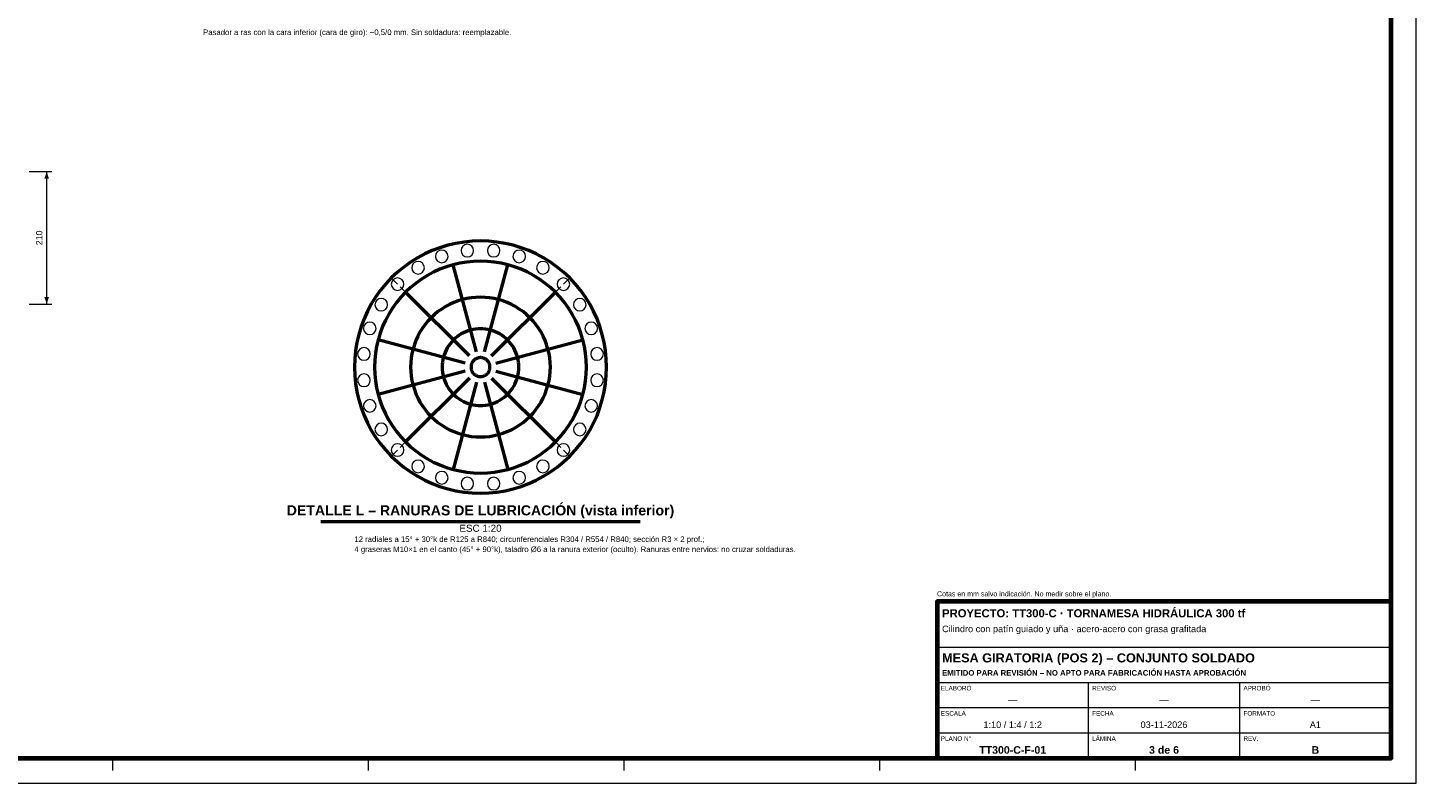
# Model space of a CAD drawing. Header units: millimetres. Extents: x 0 to 841, y 0 to 594.
# Tile 2 of 4: x 290 to 841, y 0 to 300. Entities that reach past the tile are written whole.
import ezdxf
from ezdxf.enums import TextEntityAlignment as Align

# ---------------------------------------------------------------- set-up
doc = ezdxf.new("R2010")
doc.units = ezdxf.units.MM
doc.linetypes.add('OCULTO', pattern=[4.5, 3, -1.5])
for name, color, linetype, lineweight in [('COTA', 7, 'CONTINUOUS', 18), ('FINA', 7, 'CONTINUOUS', 18), ('MARCO', 7, 'CONTINUOUS', 70), ('OCU', 7, 'OCULTO', 25), ('TXT', 7, 'CONTINUOUS', 25), ('VIS', 7, 'CONTINUOUS', 50)]:
    doc.layers.add(name, color=color, linetype=linetype, lineweight=lineweight)
doc.styles.add('STD', font='LiberationSans-Regular.ttf')
doc.styles.add('STDB', font='LiberationSans-Bold.ttf')

msp = doc.modelspace()

# ---------------------------------------------------------------- linework, layer by layer
at = {"layer": 'COTA'}
for p, q in [((291, 242.5), (300, 242.5)), ((298, 190), (298, 242.5)), ((291, 190), (300, 190))]:
    msp.add_line(p, q, dxfattribs=at)
for points in [[(298, 242.5), (297.1, 239.7), (298.9, 239.7)], [(298, 190), (298.9, 192.8), (297.1, 192.8)]]:
    msp.add_solid(points, dxfattribs=at)
at = {"layer": 'FINA'}
for p, q in [((651, 54), (831, 54)), ((651, 40), (831, 40)), ((711, 10), (711, 40)), ((771, 10), (771, 40)), ((651, 30), (831, 30)), ((651, 20), (831, 20)), ((324.12, 10), (324.12, 5)), ((425.5, 10), (425.5, 5)), ((526.88, 10), (526.88, 5)), ((628.25, 10), (628.25, 5)), ((729.62, 10), (729.62, 5))]:
    msp.add_line(p, q, dxfattribs=at)
msp.add_lwpolyline([(0, 0), (841, 0), (841, 594), (0, 594)], close=True, dxfattribs=at)
for points in [[(457.14, 208.89), (456.95, 209.85), (456.41, 210.66), (455.6, 211.2), (454.64, 211.39), (453.69, 211.2), (452.87, 210.66), (452.33, 209.85), (452.14, 208.89), (452.33, 207.93), (452.87, 207.12), (453.69, 206.58), (454.64, 206.39), (455.6, 206.58), (456.41, 207.12), (456.95, 207.93), (457.14, 208.89)], [(467.29, 211.21), (467.1, 212.16), (466.56, 212.98), (465.75, 213.52), (464.79, 213.71), (463.84, 213.52), (463.03, 212.98), (462.48, 212.16), (462.29, 211.21), (462.48, 210.25), (463.03, 209.44), (463.84, 208.9), (464.79, 208.71), (465.75, 208.9), (466.56, 209.44), (467.1, 210.25), (467.29, 211.21)], [(477.71, 211.21), (477.52, 212.16), (476.97, 212.98), (476.16, 213.52), (475.21, 213.71), (474.25, 213.52), (473.44, 212.98), (472.9, 212.16), (472.71, 211.21), (472.9, 210.25), (473.44, 209.44), (474.25, 208.9), (475.21, 208.71), (476.16, 208.9), (476.97, 209.44), (477.52, 210.25), (477.71, 211.21)], [(487.86, 208.89), (487.67, 209.85), (487.13, 210.66), (486.31, 211.2), (485.36, 211.39), (484.4, 211.2), (483.59, 210.66), (483.05, 209.85), (482.86, 208.89), (483.05, 207.93), (483.59, 207.12), (484.4, 206.58), (485.36, 206.39), (486.31, 206.58), (487.13, 207.12), (487.67, 207.93), (487.86, 208.89)], [(447.76, 204.37), (447.57, 205.33), (447.03, 206.14), (446.22, 206.68), (445.26, 206.87), (444.3, 206.68), (443.49, 206.14), (442.95, 205.33), (442.76, 204.37), (442.95, 203.42), (443.49, 202.6), (444.3, 202.06), (445.26, 201.87), (446.22, 202.06), (447.03, 202.6), (447.57, 203.42), (447.76, 204.37)], [(497.24, 204.37), (497.05, 205.33), (496.51, 206.14), (495.7, 206.68), (494.74, 206.87), (493.78, 206.68), (492.97, 206.14), (492.43, 205.33), (492.24, 204.37), (492.43, 203.42), (492.97, 202.6), (493.78, 202.06), (494.74, 201.87), (495.7, 202.06), (496.51, 202.6), (497.05, 203.42), (497.24, 204.37)], [(439.62, 197.88), (439.43, 198.84), (438.89, 199.65), (438.08, 200.19), (437.12, 200.38), (436.16, 200.19), (435.35, 199.65), (434.81, 198.84), (434.62, 197.88), (434.81, 196.92), (435.35, 196.11), (436.16, 195.57), (437.12, 195.38), (438.08, 195.57), (438.89, 196.11), (439.43, 196.92), (439.62, 197.88)], [(505.38, 197.88), (505.19, 198.84), (504.65, 199.65), (503.84, 200.19), (502.88, 200.38), (501.92, 200.19), (501.11, 199.65), (500.57, 198.84), (500.38, 197.88), (500.57, 196.92), (501.11, 196.11), (501.92, 195.57), (502.88, 195.38), (503.84, 195.57), (504.65, 196.11), (505.19, 196.92), (505.38, 197.88)], [(433.13, 189.74), (432.94, 190.7), (432.4, 191.51), (431.58, 192.05), (430.63, 192.24), (429.67, 192.05), (428.86, 191.51), (428.32, 190.7), (428.13, 189.74), (428.32, 188.78), (428.86, 187.97), (429.67, 187.43), (430.63, 187.24), (431.58, 187.43), (432.4, 187.97), (432.94, 188.78), (433.13, 189.74)], [(511.87, 189.74), (511.68, 190.7), (511.14, 191.51), (510.33, 192.05), (509.37, 192.24), (508.42, 192.05), (507.6, 191.51), (507.06, 190.7), (506.87, 189.74), (507.06, 188.78), (507.6, 187.97), (508.42, 187.43), (509.37, 187.24), (510.33, 187.43), (511.14, 187.97), (511.68, 188.78), (511.87, 189.74)], [(428.61, 180.36), (428.42, 181.31), (427.88, 182.13), (427.07, 182.67), (426.11, 182.86), (425.15, 182.67), (424.34, 182.13), (423.8, 181.31), (423.61, 180.36), (423.8, 179.4), (424.34, 178.59), (425.15, 178.05), (426.11, 177.86), (427.07, 178.05), (427.88, 178.59), (428.42, 179.4), (428.61, 180.36)], [(516.39, 180.36), (516.2, 181.31), (515.66, 182.13), (514.85, 182.67), (513.89, 182.86), (512.93, 182.67), (512.12, 182.13), (511.58, 181.31), (511.39, 180.36), (511.58, 179.4), (512.12, 178.59), (512.93, 178.05), (513.89, 177.86), (514.85, 178.05), (515.66, 178.59), (516.2, 179.4), (516.39, 180.36)], [(426.29, 170.21), (426.1, 171.16), (425.56, 171.97), (424.75, 172.52), (423.79, 172.71), (422.84, 172.52), (422.02, 171.97), (421.48, 171.16), (421.29, 170.21), (421.48, 169.25), (422.02, 168.44), (422.84, 167.9), (423.79, 167.71), (424.75, 167.9), (425.56, 168.44), (426.1, 169.25), (426.29, 170.21)], [(518.71, 170.21), (518.52, 171.16), (517.98, 171.97), (517.16, 172.52), (516.21, 172.71), (515.25, 172.52), (514.44, 171.97), (513.9, 171.16), (513.71, 170.21), (513.9, 169.25), (514.44, 168.44), (515.25, 167.9), (516.21, 167.71), (517.16, 167.9), (517.98, 168.44), (518.52, 169.25), (518.71, 170.21)], [(426.29, 159.79), (426.1, 160.75), (425.56, 161.56), (424.75, 162.1), (423.79, 162.29), (422.84, 162.1), (422.02, 161.56), (421.48, 160.75), (421.29, 159.79), (421.48, 158.84), (422.02, 158.03), (422.84, 157.48), (423.79, 157.29), (424.75, 157.48), (425.56, 158.03), (426.1, 158.84), (426.29, 159.79)], [(518.71, 159.79), (518.52, 160.75), (517.98, 161.56), (517.16, 162.1), (516.21, 162.29), (515.25, 162.1), (514.44, 161.56), (513.9, 160.75), (513.71, 159.79), (513.9, 158.84), (514.44, 158.03), (515.25, 157.48), (516.21, 157.29), (517.16, 157.48), (517.98, 158.03), (518.52, 158.84), (518.71, 159.79)], [(428.61, 149.64), (428.42, 150.6), (427.88, 151.41), (427.07, 151.95), (426.11, 152.14), (425.15, 151.95), (424.34, 151.41), (423.8, 150.6), (423.61, 149.64), (423.8, 148.69), (424.34, 147.87), (425.15, 147.33), (426.11, 147.14), (427.07, 147.33), (427.88, 147.87), (428.42, 148.69), (428.61, 149.64)], [(516.39, 149.64), (516.2, 150.6), (515.66, 151.41), (514.85, 151.95), (513.89, 152.14), (512.93, 151.95), (512.12, 151.41), (511.58, 150.6), (511.39, 149.64), (511.58, 148.69), (512.12, 147.87), (512.93, 147.33), (513.89, 147.14), (514.85, 147.33), (515.66, 147.87), (516.2, 148.69), (516.39, 149.64)], [(433.13, 140.26), (432.94, 141.22), (432.4, 142.03), (431.58, 142.57), (430.63, 142.76), (429.67, 142.57), (428.86, 142.03), (428.32, 141.22), (428.13, 140.26), (428.32, 139.3), (428.86, 138.49), (429.67, 137.95), (430.63, 137.76), (431.58, 137.95), (432.4, 138.49), (432.94, 139.3), (433.13, 140.26)], [(511.87, 140.26), (511.68, 141.22), (511.14, 142.03), (510.33, 142.57), (509.37, 142.76), (508.42, 142.57), (507.6, 142.03), (507.06, 141.22), (506.87, 140.26), (507.06, 139.3), (507.6, 138.49), (508.42, 137.95), (509.37, 137.76), (510.33, 137.95), (511.14, 138.49), (511.68, 139.3), (511.87, 140.26)], [(439.62, 132.12), (439.43, 133.08), (438.89, 133.89), (438.08, 134.43), (437.12, 134.62), (436.16, 134.43), (435.35, 133.89), (434.81, 133.08), (434.62, 132.12), (434.81, 131.16), (435.35, 130.35), (436.16, 129.81), (437.12, 129.62), (438.08, 129.81), (438.89, 130.35), (439.43, 131.16), (439.62, 132.12)], [(505.38, 132.12), (505.19, 133.08), (504.65, 133.89), (503.84, 134.43), (502.88, 134.62), (501.92, 134.43), (501.11, 133.89), (500.57, 133.08), (500.38, 132.12), (500.57, 131.16), (501.11, 130.35), (501.92, 129.81), (502.88, 129.62), (503.84, 129.81), (504.65, 130.35), (505.19, 131.16), (505.38, 132.12)], [(447.76, 125.63), (447.57, 126.58), (447.03, 127.4), (446.22, 127.94), (445.26, 128.13), (444.3, 127.94), (443.49, 127.4), (442.95, 126.58), (442.76, 125.63), (442.95, 124.67), (443.49, 123.86), (444.3, 123.32), (445.26, 123.13), (446.22, 123.32), (447.03, 123.86), (447.57, 124.67), (447.76, 125.63)], [(497.24, 125.63), (497.05, 126.58), (496.51, 127.4), (495.7, 127.94), (494.74, 128.13), (493.78, 127.94), (492.97, 127.4), (492.43, 126.58), (492.24, 125.63), (492.43, 124.67), (492.97, 123.86), (493.78, 123.32), (494.74, 123.13), (495.7, 123.32), (496.51, 123.86), (497.05, 124.67), (497.24, 125.63)], [(457.14, 121.11), (456.95, 122.07), (456.41, 122.88), (455.6, 123.42), (454.64, 123.61), (453.69, 123.42), (452.87, 122.88), (452.33, 122.07), (452.14, 121.11), (452.33, 120.15), (452.87, 119.34), (453.69, 118.8), (454.64, 118.61), (455.6, 118.8), (456.41, 119.34), (456.95, 120.15), (457.14, 121.11)], [(467.29, 118.79), (467.1, 119.75), (466.56, 120.56), (465.75, 121.1), (464.79, 121.29), (463.84, 121.1), (463.03, 120.56), (462.48, 119.75), (462.29, 118.79), (462.48, 117.84), (463.03, 117.02), (463.84, 116.48), (464.79, 116.29), (465.75, 116.48), (466.56, 117.02), (467.1, 117.84), (467.29, 118.79)], [(477.71, 118.79), (477.52, 119.75), (476.97, 120.56), (476.16, 121.1), (475.21, 121.29), (474.25, 121.1), (473.44, 120.56), (472.9, 119.75), (472.71, 118.79), (472.9, 117.84), (473.44, 117.02), (474.25, 116.48), (475.21, 116.29), (476.16, 116.48), (476.97, 117.02), (477.52, 117.84), (477.71, 118.79)], [(487.86, 121.11), (487.67, 122.07), (487.13, 122.88), (486.31, 123.42), (485.36, 123.61), (484.4, 123.42), (483.59, 122.88), (483.05, 122.07), (482.86, 121.11), (483.05, 120.15), (483.59, 119.34), (484.4, 118.8), (485.36, 118.61), (486.31, 118.8), (487.13, 119.34), (487.67, 120.15), (487.86, 121.11)]]:
    msp.add_lwpolyline(points, dxfattribs=at)
at = {"layer": 'MARCO'}
for points in [[(20, 10), (831, 10), (831, 584), (20, 584)], [(651, 10), (831, 10), (831, 72), (651, 72)]]:
    msp.add_lwpolyline(points, close=True, dxfattribs=at)
at = {"layer": 'OCU'}
for p, q in [((440.3, 194.7), (434.64, 200.36)), ((499.7, 194.7), (505.36, 200.36)), ((440.3, 135.3), (434.64, 129.64)), ((499.7, 135.3), (505.36, 129.64))]:
    msp.add_line(p, q, dxfattribs=at)
at = {"layer": 'VIS'}
for p, q in [((468.38, 171.04), (459.13, 205.57)), ((471.62, 171.04), (480.87, 205.57)), ((465.58, 169.42), (440.3, 194.7)), ((474.42, 169.42), (499.7, 194.7)), ((463.96, 166.62), (429.43, 175.87)), ((476.04, 166.62), (510.57, 175.87)), ((463.96, 163.38), (429.43, 154.13)), ((465.58, 160.58), (440.3, 135.3)), ((474.42, 160.58), (499.7, 135.3)), ((476.04, 163.38), (510.57, 154.13)), ((468.38, 158.96), (459.13, 124.43)), ((471.62, 158.96), (480.87, 124.43)), ((406.76, 103.8), (533.24, 103.8))]:
    msp.add_line(p, q, dxfattribs=at)
for points in [[(520, 165), (519.89, 168.27), (519.57, 171.53), (519.04, 174.75), (518.3, 177.94), (517.35, 181.07), (516.19, 184.13), (514.84, 187.11), (513.3, 190), (511.57, 192.78), (509.67, 195.44), (507.59, 197.97), (505.36, 200.36), (502.97, 202.59), (500.44, 204.67), (497.78, 206.57), (495, 208.3), (492.11, 209.84), (489.13, 211.19), (486.07, 212.35), (482.94, 213.3), (479.75, 214.04), (476.53, 214.57), (473.27, 214.89), (470, 215), (466.73, 214.89), (463.47, 214.57), (460.25, 214.04), (457.06, 213.3), (453.93, 212.35), (450.87, 211.19), (447.89, 209.84), (445, 208.3), (442.22, 206.57), (439.56, 204.67), (437.03, 202.59), (434.64, 200.36), (432.41, 197.97), (430.33, 195.44), (428.43, 192.78), (426.7, 190), (425.16, 187.11), (423.81, 184.13), (422.65, 181.07), (421.7, 177.94), (420.96, 174.75), (420.43, 171.53), (420.11, 168.27), (420, 165), (420.11, 161.73), (420.43, 158.47), (420.96, 155.25), (421.7, 152.06), (422.65, 148.93), (423.81, 145.87), (425.16, 142.89), (426.7, 140), (428.43, 137.22), (430.33, 134.56), (432.41, 132.03), (434.64, 129.64), (437.03, 127.41), (439.56, 125.33), (442.22, 123.43), (445, 121.7), (447.89, 120.16), (450.87, 118.81), (453.93, 117.65), (457.06, 116.7), (460.25, 115.96), (463.47, 115.43), (466.73, 115.11), (470, 115), (473.27, 115.11), (476.53, 115.43), (479.75, 115.96), (482.94, 116.7), (486.07, 117.65), (489.13, 118.81), (492.11, 120.16), (495, 121.7), (497.78, 123.43), (500.44, 125.33), (502.97, 127.41), (505.36, 129.64), (507.59, 132.03), (509.67, 134.56), (511.57, 137.22), (513.3, 140), (514.84, 142.89), (516.19, 145.87), (517.35, 148.93), (518.3, 152.06), (519.04, 155.25), (519.57, 158.47), (519.89, 161.73), (520, 165)], [(512, 165), (511.91, 167.75), (511.64, 170.48), (511.19, 173.19), (510.57, 175.87), (509.77, 178.5), (508.8, 181.07), (507.67, 183.58), (506.37, 186), (504.92, 188.33), (503.32, 190.57), (501.58, 192.69), (499.7, 194.7), (497.69, 196.58), (495.57, 198.32), (493.33, 199.92), (491, 201.37), (488.58, 202.67), (486.07, 203.8), (483.5, 204.77), (480.87, 205.57), (478.19, 206.19), (475.48, 206.64), (472.75, 206.91), (470, 207), (467.25, 206.91), (464.52, 206.64), (461.81, 206.19), (459.13, 205.57), (456.5, 204.77), (453.93, 203.8), (451.42, 202.67), (449, 201.37), (446.67, 199.92), (444.43, 198.32), (442.31, 196.58), (440.3, 194.7), (438.42, 192.69), (436.68, 190.57), (435.08, 188.33), (433.63, 186), (432.33, 183.58), (431.2, 181.07), (430.23, 178.5), (429.43, 175.87), (428.81, 173.19), (428.36, 170.48), (428.09, 167.75), (428, 165), (428.09, 162.25), (428.36, 159.52), (428.81, 156.81), (429.43, 154.13), (430.23, 151.5), (431.2, 148.93), (432.33, 146.42), (433.63, 144), (435.08, 141.67), (436.68, 139.43), (438.42, 137.31), (440.3, 135.3), (442.31, 133.42), (444.43, 131.68), (446.67, 130.08), (449, 128.63), (451.42, 127.33), (453.93, 126.2), (456.5, 125.23), (459.13, 124.43), (461.81, 123.81), (464.52, 123.36), (467.25, 123.09), (470, 123), (472.75, 123.09), (475.48, 123.36), (478.19, 123.81), (480.87, 124.43), (483.5, 125.23), (486.07, 126.2), (488.58, 127.33), (491, 128.63), (493.33, 130.08), (495.57, 131.68), (497.69, 133.42), (499.7, 135.3), (501.58, 137.31), (503.32, 139.43), (504.92, 141.67), (506.37, 144), (507.67, 146.42), (508.8, 148.93), (509.77, 151.5), (510.57, 154.13), (511.19, 156.81), (511.64, 159.52), (511.91, 162.25), (512, 165)], [(497.7, 165), (497.64, 166.81), (497.46, 168.62), (497.17, 170.4), (496.76, 172.17), (496.23, 173.9), (495.59, 175.6), (494.84, 177.25), (493.99, 178.85), (493.03, 180.39), (491.98, 181.86), (490.83, 183.26), (489.59, 184.59), (488.26, 185.83), (486.86, 186.98), (485.39, 188.03), (483.85, 188.99), (482.25, 189.84), (480.6, 190.59), (478.9, 191.23), (477.17, 191.76), (475.4, 192.17), (473.62, 192.46), (471.81, 192.64), (470, 192.7), (468.19, 192.64), (466.38, 192.46), (464.6, 192.17), (462.83, 191.76), (461.1, 191.23), (459.4, 190.59), (457.75, 189.84), (456.15, 188.99), (454.61, 188.03), (453.14, 186.98), (451.74, 185.83), (450.41, 184.59), (449.17, 183.26), (448.02, 181.86), (446.97, 180.39), (446.01, 178.85), (445.16, 177.25), (444.41, 175.6), (443.77, 173.9), (443.24, 172.17), (442.83, 170.4), (442.54, 168.62), (442.36, 166.81), (442.3, 165), (442.36, 163.19), (442.54, 161.38), (442.83, 159.6), (443.24, 157.83), (443.77, 156.1), (444.41, 154.4), (445.16, 152.75), (446.01, 151.15), (446.97, 149.61), (448.02, 148.14), (449.17, 146.74), (450.41, 145.41), (451.74, 144.17), (453.14, 143.02), (454.61, 141.97), (456.15, 141.01), (457.75, 140.16), (459.4, 139.41), (461.1, 138.77), (462.83, 138.24), (464.6, 137.83), (466.38, 137.54), (468.19, 137.36), (470, 137.3), (471.81, 137.36), (473.62, 137.54), (475.4, 137.83), (477.17, 138.24), (478.9, 138.77), (480.6, 139.41), (482.25, 140.16), (483.85, 141.01), (485.39, 141.97), (486.86, 143.02), (488.26, 144.17), (489.59, 145.41), (490.83, 146.74), (491.98, 148.14), (493.03, 149.61), (493.99, 151.15), (494.84, 152.75), (495.59, 154.4), (496.23, 156.1), (496.76, 157.83), (497.17, 159.6), (497.46, 161.38), (497.64, 163.19), (497.7, 165)], [(485.2, 165), (485.17, 165.99), (485.07, 166.98), (484.91, 167.97), (484.68, 168.93), (484.39, 169.89), (484.04, 170.82), (483.63, 171.72), (483.16, 172.6), (482.64, 173.44), (482.06, 174.25), (481.43, 175.02), (480.75, 175.75), (480.02, 176.43), (479.25, 177.06), (478.44, 177.64), (477.6, 178.16), (476.72, 178.63), (475.82, 179.04), (474.89, 179.39), (473.93, 179.68), (472.97, 179.91), (471.98, 180.07), (470.99, 180.17), (470, 180.2), (469.01, 180.17), (468.02, 180.07), (467.03, 179.91), (466.07, 179.68), (465.11, 179.39), (464.18, 179.04), (463.28, 178.63), (462.4, 178.16), (461.56, 177.64), (460.75, 177.06), (459.98, 176.43), (459.25, 175.75), (458.57, 175.02), (457.94, 174.25), (457.36, 173.44), (456.84, 172.6), (456.37, 171.72), (455.96, 170.82), (455.61, 169.89), (455.32, 168.93), (455.09, 167.97), (454.93, 166.98), (454.83, 165.99), (454.8, 165), (454.83, 164.01), (454.93, 163.02), (455.09, 162.03), (455.32, 161.07), (455.61, 160.11), (455.96, 159.18), (456.37, 158.28), (456.84, 157.4), (457.36, 156.56), (457.94, 155.75), (458.57, 154.98), (459.25, 154.25), (459.98, 153.57), (460.75, 152.94), (461.56, 152.36), (462.4, 151.84), (463.28, 151.37), (464.18, 150.96), (465.11, 150.61), (466.07, 150.32), (467.03, 150.09), (468.02, 149.93), (469.01, 149.83), (470, 149.8), (470.99, 149.83), (471.98, 149.93), (472.97, 150.09), (473.93, 150.32), (474.89, 150.61), (475.82, 150.96), (476.72, 151.37), (477.6, 151.84), (478.44, 152.36), (479.25, 152.94), (480.02, 153.57), (480.75, 154.25), (481.43, 154.98), (482.06, 155.75), (482.64, 156.56), (483.16, 157.4), (483.63, 158.28), (484.04, 159.18), (484.39, 160.11), (484.68, 161.07), (484.91, 162.03), (485.07, 163.02), (485.17, 164.01), (485.2, 165)], [(473.75, 165), (473.74, 165.25), (473.72, 165.49), (473.68, 165.73), (473.62, 165.97), (473.55, 166.21), (473.46, 166.44), (473.36, 166.66), (473.25, 166.88), (473.12, 167.08), (472.98, 167.28), (472.82, 167.47), (472.65, 167.65), (472.47, 167.82), (472.28, 167.98), (472.08, 168.12), (471.88, 168.25), (471.66, 168.36), (471.44, 168.46), (471.21, 168.55), (470.97, 168.62), (470.73, 168.68), (470.49, 168.72), (470.25, 168.74), (470, 168.75), (469.75, 168.74), (469.51, 168.72), (469.27, 168.68), (469.03, 168.62), (468.79, 168.55), (468.56, 168.46), (468.34, 168.36), (468.12, 168.25), (467.92, 168.12), (467.72, 167.98), (467.53, 167.82), (467.35, 167.65), (467.18, 167.47), (467.02, 167.28), (466.88, 167.08), (466.75, 166.88), (466.64, 166.66), (466.54, 166.44), (466.45, 166.21), (466.38, 165.97), (466.32, 165.73), (466.28, 165.49), (466.26, 165.25), (466.25, 165), (466.26, 164.75), (466.28, 164.51), (466.32, 164.27), (466.38, 164.03), (466.45, 163.79), (466.54, 163.56), (466.64, 163.34), (466.75, 163.12), (466.88, 162.92), (467.02, 162.72), (467.18, 162.53), (467.35, 162.35), (467.53, 162.18), (467.72, 162.02), (467.92, 161.88), (468.12, 161.75), (468.34, 161.64), (468.56, 161.54), (468.79, 161.45), (469.03, 161.38), (469.27, 161.32), (469.51, 161.28), (469.75, 161.26), (470, 161.25), (470.25, 161.26), (470.49, 161.28), (470.73, 161.32), (470.97, 161.38), (471.21, 161.45), (471.44, 161.54), (471.66, 161.64), (471.88, 161.75), (472.08, 161.88), (472.28, 162.02), (472.47, 162.18), (472.65, 162.35), (472.82, 162.53), (472.98, 162.72), (473.12, 162.92), (473.25, 163.12), (473.36, 163.34), (473.46, 163.56), (473.55, 163.79), (473.62, 164.03), (473.68, 164.27), (473.72, 164.51), (473.74, 164.75), (473.75, 165)]]:
    msp.add_lwpolyline(points, dxfattribs=at)

# ---------------------------------------------------------------- texts
at = {"layer": 'TXT'}
for s, height, style, p in [('Pasador a ras con la cara inferior (cara de giro): −0,5/0 mm. Sin soldadura: reemplazable.', 2.2, 'STD', (360, 296)), ('4 graseras M10×1 en el canto (45° + 90°k), taladro Ø6 a la ranura exterior (oculto). Ranuras entre nervios: no cruzar soldaduras.', 2.2, 'STD', (420, 91)), ('12 radiales a 15° + 30°k de R125 a R840; circunferenciales R304 / R554 / R840; sección R3 × 2 prof.;', 2.2, 'STD', (420, 95)), ('Cotas en mm salvo indicación. No medir sobre el plano.', 2, 'STD', (651, 73.5)), ('EMITIDO PARA REVISIÓN – NO APTO PARA FABRICACIÓN HASTA APROBACIÓN', 2.2, 'STDB', (653, 42))]:
    msp.add_text(s, height=height, dxfattribs=dict(at, style=style)).set_placement(p, align=Align.BOTTOM_LEFT)
at = {"layer": 'TXT', "style": 'STD'}
msp.add_text('210', height=2.5, rotation=90, dxfattribs=at).set_placement((297, 216.25), align=Align.BOTTOM_CENTER)
at = {"layer": 'TXT', "style": 'STDB'}
msp.add_text('DETALLE L – RANURAS DE LUBRICACIÓN (vista inferior)', height=4, dxfattribs=at).set_placement((470, 105), align=Align.BOTTOM_CENTER)
at = {"layer": 'TXT', "style": 'STD'}
msp.add_text('ESC 1:20', height=2.8, dxfattribs=at).set_placement((470, 102.5), align=Align.TOP_CENTER)
at = {"layer": 'TXT'}
for s, height, style, p in [('PROYECTO: TT300-C · TORNAMESA HIDRÁULICA 300 tf', 3.2, 'STDB', (653, 69)), ('Cilindro con patín guiado y uña · acero-acero con grasa grafitada', 2.6, 'STD', (653, 62.5)), ('MESA GIRATORIA (POS 2) – CONJUNTO SOLDADO', 3.6, 'STDB', (653, 51.5)), ('ELABORÓ', 1.8, 'STD', (652.5, 38.6)), ('REVISÓ', 1.8, 'STD', (712.5, 38.6)), ('APROBÓ', 1.8, 'STD', (772.5, 38.6)), ('ESCALA', 1.8, 'STD', (652.5, 28.6)), ('FECHA', 1.8, 'STD', (712.5, 28.6)), ('FORMATO', 1.8, 'STD', (772.5, 28.6)), ('PLANO N°', 1.8, 'STD', (652.5, 18.6)), ('LÁMINA', 1.8, 'STD', (712.5, 18.6)), ('REV.', 1.8, 'STD', (772.5, 18.6))]:
    msp.add_text(s, height=height, dxfattribs=dict(at, style=style)).set_placement(p, align=Align.TOP_LEFT)
for s, height, style, p in [('—', 2.6, 'STD', (681, 33.2)), ('—', 2.6, 'STD', (741, 33.2)), ('—', 2.6, 'STD', (801, 33.2)), ('1:10 / 1:4 / 1:2', 2.6, 'STD', (681, 23.2)), ('03-11-2026', 2.6, 'STD', (741, 23.2)), ('A1', 2.6, 'STD', (801, 23.2)), ('TT300-C-F-01', 3, 'STDB', (681, 13.2)), ('3 de 6', 3, 'STDB', (741, 13.2)), ('B', 3, 'STDB', (801, 13.2))]:
    msp.add_text(s, height=height, dxfattribs=dict(at, style=style)).set_placement(p, align=Align.MIDDLE_CENTER)

doc.saveas('drawing.dxf')
